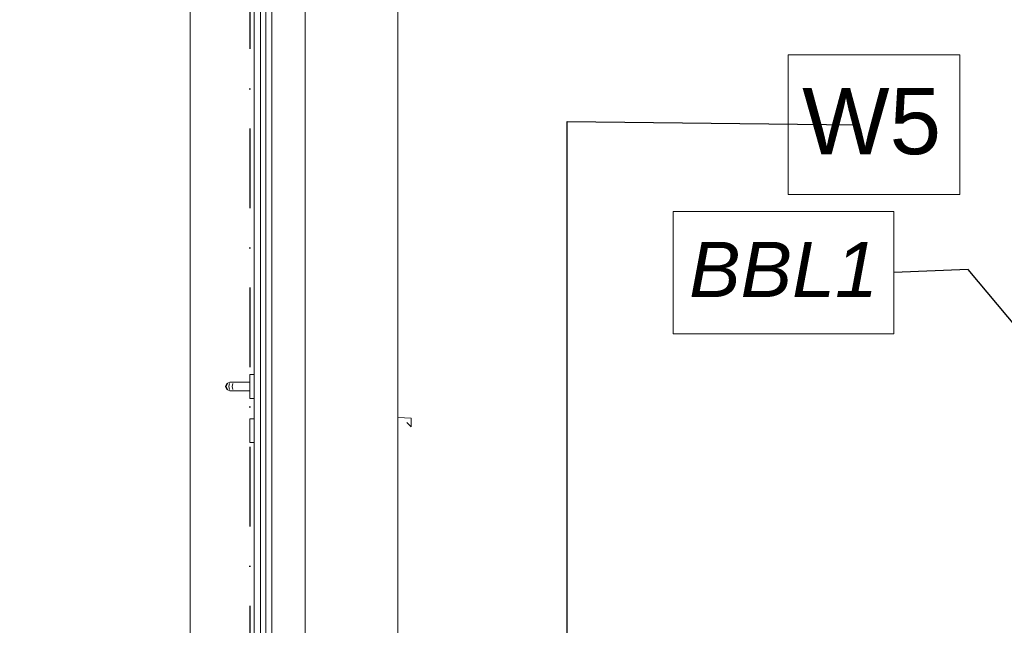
# Model space of a CAD drawing. Header units: millimetres. Extents: x 92668 to 123324, y -8921 to 14506.
# Tile 130 of 133: x 116522 to 118749, y 3350 to 4720. Entities that reach past the tile are written whole.
import ezdxf
from ezdxf.enums import TextEntityAlignment as Align

# ---------------------------------------------------------------- set-up
doc = ezdxf.new("R2010")
doc.units = ezdxf.units.MM
doc.header["$MEASUREMENT"] = 0
doc.linetypes.add('Kropki i Kreski', pattern=[360, 180, -90, 0, -90])
doc.linetypes.add('Wipeout_Contour', pattern=[1000, 0, -1000])
for name, color, linetype, lineweight, true_color in [('Nowe_A-Konstrukcja Opis_Nr_pióra__78', 7, 'Continuous', 13, 0x00bb5e), ('Nowe_A-Osi_Nr_pióra__25', 7, 'Continuous', 25, 0x40a5ff), ('Nowe_A-Wymiary-Wewnętrzne_Nr_pióra__45', 7, 'Continuous', 15, 0x40a5ff), ('Nowe_A-Wymiary-Wewnętrzne_Nr_pióra__85', 7, 'Continuous', 13, 0x80c2ff), ('Nowe_A-Wymiary-Zewnętrzne_Nr_pióra__45', 7, 'Continuous', 15, 0x40a5ff), ('Nowe_A-Wymiary-Zewnętrzne_Nr_pióra__85', 7, 'Continuous', 13, 0x80c2ff)]:
    doc.layers.add(name, color=color, linetype=linetype, lineweight=lineweight, true_color=true_color)
for name, color, linetype, lineweight in [('Nowe_A-Opisy-Ściany_Nr_pióra__1', 7, 'Continuous', 13), ('Nowe_A-Osi_Nr_pióra__6', 5, 'Continuous', 13), ('Nowe_A-Wymiary-Wewnętrzne_Nr_pióra__46', 5, 'Continuous', 15), ('Nowe_A-Wymiary-Zewnętrzne_Nr_pióra__46', 5, 'Continuous', 15), ('Nowe_Drzwi Archicad_Nr_pióra__3', 7, 'Continuous', 13), ('Nowe_Drzwi Archicad_Nr_pióra__43', 7, 'Continuous', 13), ('Nowe_Drzwi Archicad_Nr_pióra__87', 7, 'Continuous', 13), ('Nowe_Okna Archicada_Nr_pióra__3', 7, 'Continuous', 13)]:
    doc.layers.add(name, color=color, linetype=linetype, lineweight=lineweight)
for name, color, linetype in [('Nowe_A-Osi', 7, 'Continuous'), ('Nowe_A-Wymiary-Wewnętrzne', 7, 'Continuous'), ('Nowe_A-Wymiary-Zewnętrzne', 7, 'Continuous'), ('Nowe_A-Ściany-Działowe', 7, 'Continuous'), ('Nowe_A-Ściany-Wewnętrzne', 7, 'Continuous'), ('Nowe_A-Ściany-Zewnętrzne', 7, 'Continuous'), ('Nowe_Drzwi Archicad', 7, 'Continuous'), ('Nowe_Okna Archicada', 7, 'Continuous')]:
    doc.layers.add(name, color=color, linetype=linetype)
doc.styles.add('STYL_AUTOMATYCZNY_1', font='arial.ttf')
doc.styles.add('STYL_AUTOMATYCZNY_2', font='arial.ttf')
doc.styles.add('STYL_AUTOMATYCZNY_3', font='arial.ttf')
doc.dimstyles.new('STYL_AUTOMATYCZNY__1', dxfattribs={"dimtxt": 125, "dimasz": 47.5, "dimexe": 0.18, "dimexo": 20, "dimgap": 0, "dimtad": 1, "dimdec": 1, "dimlfac": 0.1, "dimzin": 0, "dimdsep": 46, "dimtxsty": 'STYL_AUTOMATYCZNY_2', "dimblk": 'ARROWHEAD_11', "dimblk1": 'ARROWHEAD_11', "dimblk2": 'ARROWHEAD_11', "dimcen": 0.09, "dimclrd": 256, "dimclre": 256, "dimclrt": 5, "dimadec": 1, "dimazin": 0, "dimtfac": 1, "dimtdec": 4, "dimtmove": 0, "dimatfit": 3, "dimfxl": 0, "dimtolj": 1, "dimtzin": 0, "dimarcsym": 0})
doc.dimstyles.new('STYL_AUTOMATYCZNY__2', dxfattribs={"dimtxt": 0.18, "dimasz": 182.4, "dimexe": 0.18, "dimexo": 0.0625, "dimgap": 0, "dimtad": 0, "dimtih": 1, "dimtoh": 1, "dimdec": 4, "dimzin": 0, "dimdsep": 46, "dimcen": 0.09, "dimadec": 0, "dimazin": 0, "dimtfac": 1, "dimtdec": 4, "dimtmove": 0, "dimatfit": 3, "dimldrblk": 'ARROWHEAD_11', "dimfxl": 0, "dimtolj": 1, "dimtzin": 0, "dimarcsym": 0})
doc.dimstyles.new('STYL_AUTOMATYCZNY__3', dxfattribs={"dimtxt": 0.18, "dimasz": 76, "dimexe": 0.18, "dimexo": 0.0625, "dimgap": 0, "dimtad": 0, "dimtih": 1, "dimtoh": 1, "dimdec": 4, "dimzin": 0, "dimdsep": 46, "dimcen": 0.09, "dimadec": 0, "dimazin": 0, "dimtfac": 1, "dimtdec": 4, "dimtmove": 0, "dimatfit": 3, "dimldrblk": 'ARROWHEAD_16', "dimfxl": 0, "dimtolj": 1, "dimtzin": 0, "dimarcsym": 0})

# ---------------------------------------------------------------- blocks, each defined once
blk = doc.blocks.new('ElemPrzekroju_12')
at = {"color": 254, "linetype": 'Wipeout_Contour', "lineweight": 0, "ltscale": 2224594.341599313}
blk.add_wipeout([(116907.6, 2890), (117052.6, 2890), (117052.6, 3763), (117042.6, 3763), (117042.6, 3817), (117052.6, 3817), (117052.6, 3863), (117042.6, 3863), (117042.6, 3880), (116997.6, 3880), (116990.5, 3882.9), (116987.6, 3890), (116990.5, 3897.1), (116997.6, 3900), (117042.6, 3900), (117042.6, 3917), (117052.6, 3917), (117052.6, 5090), (116907.6, 5090)], dxfattribs=at).dxf.layer = 'Nowe_A-Ściany-Zewnętrzne'
at = {"color": 254, "linetype": 'Wipeout_Contour', "lineweight": 0, "ltscale": 469382.417722}
blk.add_wipeout([(117377.6, 2890), (117377.6, 5090), (117167.6, 5090), (117167.6, 2890)], dxfattribs=at).dxf.layer = 'Nowe_A-Ściany-Zewnętrzne'
blk = doc.blocks.new('ElemPrzekroju_16')
at = {"color": 254, "linetype": 'Wipeout_Contour', "lineweight": 0, "ltscale": 472827.581603}
blk.add_wipeout([(118877.6, 2770), (118877.6, 5460), (117377.6, 5460), (117377.6, 2770)], dxfattribs=at).dxf.layer = 'Nowe_A-Ściany-Wewnętrzne'
blk = doc.blocks.new('ElemPrzekroju_62')
at = {"color": 254, "linetype": 'Wipeout_Contour', "lineweight": 0, "ltscale": 2613344.637706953}
blk.add_wipeout([(112997.6, 3790), (112997.6, 3750), (113027.6, 3750), (113027.6, 3550), (113022.6, 3550), (113022.6, 3289), (113020.3, 3289), (113018.2, 3285.9), (113013.3, 3282.6), (113007.6, 3281.5), (112997.6, 3281.5), (112997.6, 2890), (113630.7, 2890), (113630.7, 5007), (114764.7, 5007), (114764.7, 2890), (116907.6, 2890), (116907.6, 5430), (112997.6, 5430), (112997.6, 4696.7), (113027.6, 4696.7), (113027.6, 3830), (112997.6, 3830)], dxfattribs=at).dxf.layer = 'Nowe_A-Ściany-Działowe'
blk = doc.blocks.new('ElemPrzekroju_65')
at = {"layer": 'Nowe_Okna Archicada_Nr_pióra__3', "color": 7, "linetype": 'Continuous', "lineweight": 13}
for p, q in [((117377.6, 3820), (117407.6, 3818.6)), ((117407.6, 3798.6), (117397.6, 3808.6)), ((117407.6, 3818.6), (117407.6, 3798.6))]:
    blk.add_line(p, q, dxfattribs=at)
blk = doc.blocks.new('ElemPrzekroju_123')
at = {"layer": 'Nowe_Drzwi Archicad_Nr_pióra__87', "color": 7, "linetype": 'Continuous', "lineweight": 13}
for p, q in [((116907.6, 2890), (116907.6, 5090)), ((117377.6, 5090), (117377.6, 2890))]:
    blk.add_line(p, q, dxfattribs=at)
at = {"color": 254, "linetype": 'Wipeout_Contour', "lineweight": 0, "ltscale": 937624.816172}
blk.add_wipeout([(117092.6, 2890), (117167.6, 2890), (117167.6, 5050), (117092.6, 5050), (117092.6, 5032), (117100.4, 5024.3), (117096.8, 5020.7), (117092.6, 5025)], dxfattribs=at).dxf.layer = 'Nowe_Drzwi Archicad'
at = {"color": 254, "linetype": 'Wipeout_Contour', "lineweight": 0, "ltscale": 468217.635168}
blk.add_wipeout([(116987.6, 3890), (116990.5, 3882.9), (116992.1, 3882.9), (116989.3, 3890)], dxfattribs=at).dxf.layer = 'Nowe_Drzwi Archicad'
at = {"color": 254, "linetype": 'Wipeout_Contour', "lineweight": 0, "ltscale": 468425.757851}
blk.add_wipeout([(117042.6, 3866.6), (117042.6, 3863), (117042.7, 3863), (117042.7, 3866.6)], dxfattribs=at).dxf.layer = 'Nowe_Drzwi Archicad'
at = {"color": 254, "linetype": 'Wipeout_Contour', "lineweight": 0, "ltscale": 468418.371359}
blk.add_wipeout([(117042.7, 3803.5), (117042.7, 3813.4), (117042.6, 3813.4), (117042.6, 3803.5)], dxfattribs=at).dxf.layer = 'Nowe_Drzwi Archicad'
at = {"layer": 'Nowe_Drzwi Archicad_Nr_pióra__3', "color": 7, "linetype": 'Continuous', "lineweight": 13}
blk.add_line((117167.6, 2890), (117167.6, 5050), dxfattribs=at)
at = {"color": 254, "linetype": 'Wipeout_Contour', "lineweight": 0, "ltscale": 468238.63761}
blk.add_wipeout([(116997.6, 3900), (116990.5, 3897.1), (116992.1, 3897.1), (116998.7, 3900)], dxfattribs=at).dxf.layer = 'Nowe_Drzwi Archicad'
at = {"color": 254, "linetype": 'Wipeout_Contour', "lineweight": 0, "ltscale": 468236.368466}
blk.add_wipeout([(116990.5, 3882.9), (116997.6, 3880), (116998.7, 3880), (116992.1, 3882.9)], dxfattribs=at).dxf.layer = 'Nowe_Drzwi Archicad'
at = {"color": 254, "linetype": 'Wipeout_Contour', "lineweight": 0, "ltscale": 468426.650056}
blk.add_wipeout([(117042.6, 3876.5), (117042.6, 3866.6), (117042.7, 3866.6), (117042.7, 3876.5)], dxfattribs=at).dxf.layer = 'Nowe_Drzwi Archicad'
at = {"color": 254, "linetype": 'Wipeout_Contour', "lineweight": 0, "ltscale": 468416.853161}
blk.add_wipeout([(117042.7, 3790), (117042.7, 3803.5), (117042.6, 3803.5), (117042.6, 3790)], dxfattribs=at).dxf.layer = 'Nowe_Drzwi Archicad'
at = {"color": 254, "linetype": 'Wipeout_Contour', "lineweight": 0, "ltscale": 468218.575111}
blk.add_wipeout([(116990.5, 3897.1), (116987.6, 3890), (116989.3, 3890), (116992.1, 3897.1)], dxfattribs=at).dxf.layer = 'Nowe_Drzwi Archicad'
at = {"color": 254, "linetype": 'Wipeout_Contour', "lineweight": 0, "ltscale": 468428.198815}
blk.add_wipeout([(117042.6, 3890), (117042.6, 3876.5), (117042.7, 3876.5), (117042.7, 3890)], dxfattribs=at).dxf.layer = 'Nowe_Drzwi Archicad'
at = {"color": 254, "linetype": 'Wipeout_Contour', "lineweight": 0, "ltscale": 468419.249864}
blk.add_wipeout([(117042.7, 3813.4), (117042.7, 3817), (117042.6, 3817), (117042.6, 3813.4)], dxfattribs=at).dxf.layer = 'Nowe_Drzwi Archicad'
at = {"color": 254, "linetype": 'Wipeout_Contour', "lineweight": 0, "ltscale": 468415.105484}
blk.add_wipeout([(117042.7, 3776.5), (117042.7, 3790), (117042.6, 3790), (117042.6, 3776.5)], dxfattribs=at).dxf.layer = 'Nowe_Drzwi Archicad'
at = {"color": 254, "linetype": 'Wipeout_Contour', "lineweight": 0, "ltscale": 468429.992555}
blk.add_wipeout([(117042.6, 3903.5), (117042.6, 3890), (117042.7, 3890), (117042.7, 3903.5)], dxfattribs=at).dxf.layer = 'Nowe_Drzwi Archicad'
at = {"color": 254, "linetype": 'Wipeout_Contour', "lineweight": 0, "ltscale": 468231.130479}
blk.add_wipeout([(116989.3, 3890), (116992.1, 3882.9), (116996.9, 3882.9), (116994.8, 3890)], dxfattribs=at).dxf.layer = 'Nowe_Drzwi Archicad'
at = {"color": 254, "linetype": 'Wipeout_Contour', "lineweight": 0, "ltscale": 468445.547063}
blk.add_wipeout([(117042.7, 3866.6), (117042.7, 3863), (117052.5, 3863), (117052.5, 3866.6)], dxfattribs=at).dxf.layer = 'Nowe_Drzwi Archicad'
at = {"color": 254, "linetype": 'Wipeout_Contour', "lineweight": 0, "ltscale": 468438.160884}
blk.add_wipeout([(117052.5, 3803.5), (117052.5, 3813.4), (117042.7, 3813.4), (117042.7, 3803.5)], dxfattribs=at).dxf.layer = 'Nowe_Drzwi Archicad'
at = {"color": 254, "linetype": 'Wipeout_Contour', "lineweight": 0, "ltscale": 468413.596616}
blk.add_wipeout([(117042.7, 3766.6), (117042.7, 3776.5), (117042.6, 3776.5), (117042.6, 3766.6)], dxfattribs=at).dxf.layer = 'Nowe_Drzwi Archicad'
at = {"color": 254, "linetype": 'Wipeout_Contour', "lineweight": 0, "ltscale": 468249.283898}
blk.add_wipeout([(116998.7, 3900), (116992.1, 3897.1), (116996.9, 3897.1), (117002, 3900)], dxfattribs=at).dxf.layer = 'Nowe_Drzwi Archicad'
at = {"color": 254, "linetype": 'Wipeout_Contour', "lineweight": 0, "ltscale": 468431.550644}
blk.add_wipeout([(117042.6, 3913.4), (117042.6, 3903.5), (117042.7, 3903.5), (117042.7, 3913.4)], dxfattribs=at).dxf.layer = 'Nowe_Drzwi Archicad'
at = {"color": 254, "linetype": 'Wipeout_Contour', "lineweight": 0, "ltscale": 468247.014804}
blk.add_wipeout([(116992.1, 3882.9), (116998.7, 3880), (117002, 3880), (116996.9, 3882.9)], dxfattribs=at).dxf.layer = 'Nowe_Drzwi Archicad'
at = {"color": 254, "linetype": 'Wipeout_Contour', "lineweight": 0, "ltscale": 468446.43923}
blk.add_wipeout([(117042.7, 3876.5), (117042.7, 3866.6), (117052.5, 3866.6), (117052.5, 3876.5)], dxfattribs=at).dxf.layer = 'Nowe_Drzwi Archicad'
at = {"color": 254, "linetype": 'Wipeout_Contour', "lineweight": 0, "ltscale": 468436.64275}
blk.add_wipeout([(117052.5, 3790), (117052.5, 3803.5), (117042.7, 3803.5), (117042.7, 3790)], dxfattribs=at).dxf.layer = 'Nowe_Drzwi Archicad'
at = {"color": 254, "linetype": 'Wipeout_Contour', "lineweight": 0, "ltscale": 468412.727443}
blk.add_wipeout([(117042.7, 3763), (117042.7, 3766.6), (117042.6, 3766.6), (117042.6, 3763)], dxfattribs=at).dxf.layer = 'Nowe_Drzwi Archicad'
at = {"color": 254, "linetype": 'Wipeout_Contour', "lineweight": 0, "ltscale": 468432.45218}
blk.add_wipeout([(117042.6, 3917), (117042.6, 3913.4), (117042.7, 3913.4), (117042.7, 3917)], dxfattribs=at).dxf.layer = 'Nowe_Drzwi Archicad'
at = {"color": 254, "linetype": 'Wipeout_Contour', "lineweight": 0, "ltscale": 468232.070396}
blk.add_wipeout([(116992.1, 3897.1), (116989.3, 3890), (116994.8, 3890), (116996.9, 3897.1)], dxfattribs=at).dxf.layer = 'Nowe_Drzwi Archicad'
at = {"color": 254, "linetype": 'Wipeout_Contour', "lineweight": 0, "ltscale": 468447.987925}
blk.add_wipeout([(117042.7, 3890), (117042.7, 3876.5), (117052.5, 3876.5), (117052.5, 3890)], dxfattribs=at).dxf.layer = 'Nowe_Drzwi Archicad'
at = {"color": 254, "linetype": 'Wipeout_Contour', "lineweight": 0, "ltscale": 468439.039351}
blk.add_wipeout([(117052.5, 3813.4), (117052.5, 3817), (117042.7, 3817), (117042.7, 3813.4)], dxfattribs=at).dxf.layer = 'Nowe_Drzwi Archicad'
at = {"color": 254, "linetype": 'Wipeout_Contour', "lineweight": 0, "ltscale": 468434.895146}
blk.add_wipeout([(117052.5, 3776.5), (117052.5, 3790), (117042.7, 3790), (117042.7, 3776.5)], dxfattribs=at).dxf.layer = 'Nowe_Drzwi Archicad'
at = {"color": 254, "linetype": 'Wipeout_Contour', "lineweight": 0, "ltscale": 468449.781589}
blk.add_wipeout([(117042.7, 3903.5), (117042.7, 3890), (117052.5, 3890), (117052.5, 3903.5)], dxfattribs=at).dxf.layer = 'Nowe_Drzwi Archicad'
at = {"color": 254, "linetype": 'Wipeout_Contour', "lineweight": 0, "ltscale": 468256.753511}
blk.add_wipeout([(116994.8, 3890), (116996.9, 3882.9), (117004.1, 3882.9), (117003, 3890)], dxfattribs=at).dxf.layer = 'Nowe_Drzwi Archicad'
at = {"color": 254, "linetype": 'Wipeout_Contour', "lineweight": 0, "ltscale": 468465.336281}
blk.add_wipeout([(117052.5, 3866.6), (117052.5, 3863), (117052.6, 3863), (117052.6, 3866.6)], dxfattribs=at).dxf.layer = 'Nowe_Drzwi Archicad'
at = {"color": 254, "linetype": 'Wipeout_Contour', "lineweight": 0, "ltscale": 468457.950414}
blk.add_wipeout([(117052.6, 3803.5), (117052.6, 3813.4), (117052.5, 3813.4), (117052.5, 3803.5)], dxfattribs=at).dxf.layer = 'Nowe_Drzwi Archicad'
at = {"color": 254, "linetype": 'Wipeout_Contour', "lineweight": 0, "ltscale": 468433.386342}
blk.add_wipeout([(117052.5, 3766.6), (117052.5, 3776.5), (117042.7, 3776.5), (117042.7, 3766.6)], dxfattribs=at).dxf.layer = 'Nowe_Drzwi Archicad'
at = {"color": 254, "linetype": 'Wipeout_Contour', "lineweight": 0, "ltscale": 468269.333393}
blk.add_wipeout([(117002, 3900), (116996.9, 3897.1), (117004.1, 3897.1), (117006.9, 3900)], dxfattribs=at).dxf.layer = 'Nowe_Drzwi Archicad'
at = {"color": 254, "linetype": 'Wipeout_Contour', "lineweight": 0, "ltscale": 468451.339612}
blk.add_wipeout([(117042.7, 3913.4), (117042.7, 3903.5), (117052.5, 3903.5), (117052.5, 3913.4)], dxfattribs=at).dxf.layer = 'Nowe_Drzwi Archicad'
at = {"color": 254, "linetype": 'Wipeout_Contour', "lineweight": 0, "ltscale": 468267.064393}
blk.add_wipeout([(116996.9, 3882.9), (117002, 3880), (117006.9, 3880), (117004.1, 3882.9)], dxfattribs=at).dxf.layer = 'Nowe_Drzwi Archicad'
at = {"color": 254, "linetype": 'Wipeout_Contour', "lineweight": 0, "ltscale": 468466.228411}
blk.add_wipeout([(117052.5, 3876.5), (117052.5, 3866.6), (117052.6, 3866.6), (117052.6, 3876.5)], dxfattribs=at).dxf.layer = 'Nowe_Drzwi Archicad'
at = {"color": 254, "linetype": 'Wipeout_Contour', "lineweight": 0, "ltscale": 468456.432344}
blk.add_wipeout([(117052.6, 3790), (117052.6, 3803.5), (117052.5, 3803.5), (117052.5, 3790)], dxfattribs=at).dxf.layer = 'Nowe_Drzwi Archicad'
at = {"color": 254, "linetype": 'Wipeout_Contour', "lineweight": 0, "ltscale": 468432.517206}
blk.add_wipeout([(117052.5, 3763), (117052.5, 3766.6), (117042.7, 3766.6), (117042.7, 3763)], dxfattribs=at).dxf.layer = 'Nowe_Drzwi Archicad'
at = {"color": 254, "linetype": 'Wipeout_Contour', "lineweight": 0, "ltscale": 468452.241109}
blk.add_wipeout([(117042.7, 3917), (117042.7, 3913.4), (117052.5, 3913.4), (117052.5, 3917)], dxfattribs=at).dxf.layer = 'Nowe_Drzwi Archicad'
at = {"color": 254, "linetype": 'Wipeout_Contour', "lineweight": 0, "ltscale": 468257.69338}
blk.add_wipeout([(116996.9, 3897.1), (116994.8, 3890), (117003, 3890), (117004.1, 3897.1)], dxfattribs=at).dxf.layer = 'Nowe_Drzwi Archicad'
at = {"color": 254, "linetype": 'Wipeout_Contour', "lineweight": 0, "ltscale": 468467.777039}
blk.add_wipeout([(117052.5, 3890), (117052.5, 3876.5), (117052.6, 3876.5), (117052.6, 3890)], dxfattribs=at).dxf.layer = 'Nowe_Drzwi Archicad'
at = {"color": 254, "linetype": 'Wipeout_Contour', "lineweight": 0, "ltscale": 468458.828844}
blk.add_wipeout([(117052.6, 3813.4), (117052.6, 3817), (117052.5, 3817), (117052.5, 3813.4)], dxfattribs=at).dxf.layer = 'Nowe_Drzwi Archicad'
at = {"color": 254, "linetype": 'Wipeout_Contour', "lineweight": 0, "ltscale": 468454.684814}
blk.add_wipeout([(117052.6, 3776.5), (117052.6, 3790), (117052.5, 3790), (117052.5, 3776.5)], dxfattribs=at).dxf.layer = 'Nowe_Drzwi Archicad'
at = {"layer": 'Nowe_Drzwi Archicad_Nr_pióra__3', "color": 7, "linetype": 'Continuous', "lineweight": 13}
for p, q in [((116990.5, 3897.1), (116987.6, 3890)), ((116987.6, 3890), (116990.5, 3882.9))]:
    blk.add_line(p, q, dxfattribs=at)
at = {"color": 254, "linetype": 'Wipeout_Contour', "lineweight": 0, "ltscale": 468469.570628}
blk.add_wipeout([(117052.5, 3903.5), (117052.5, 3890), (117052.6, 3890), (117052.6, 3903.5)], dxfattribs=at).dxf.layer = 'Nowe_Drzwi Archicad'
at = {"color": 254, "linetype": 'Wipeout_Contour', "lineweight": 0, "ltscale": 468288.583844}
blk.add_wipeout([(117003, 3890), (117004.1, 3882.9), (117011.9, 3882.9), (117011.6, 3890)], dxfattribs=at).dxf.layer = 'Nowe_Drzwi Archicad'
at = {"color": 254, "linetype": 'Wipeout_Contour', "lineweight": 0, "ltscale": 468453.176074}
blk.add_wipeout([(117052.6, 3766.6), (117052.6, 3776.5), (117052.5, 3776.5), (117052.5, 3766.6)], dxfattribs=at).dxf.layer = 'Nowe_Drzwi Archicad'
at = {"color": 254, "linetype": 'Wipeout_Contour', "lineweight": 0, "ltscale": 468294.925979}
blk.add_wipeout([(117006.9, 3900), (117004.1, 3897.1), (117011.9, 3897.1), (117012.6, 3900)], dxfattribs=at).dxf.layer = 'Nowe_Drzwi Archicad'
at = {"color": 254, "linetype": 'Wipeout_Contour', "lineweight": 0, "ltscale": 468471.128585}
blk.add_wipeout([(117052.5, 3913.4), (117052.5, 3903.5), (117052.6, 3903.5), (117052.6, 3913.4)], dxfattribs=at).dxf.layer = 'Nowe_Drzwi Archicad'
at = {"color": 254, "linetype": 'Wipeout_Contour', "lineweight": 0, "ltscale": 468292.6571}
blk.add_wipeout([(117011.9, 3882.9), (117004.1, 3882.9), (117006.9, 3880), (117012.6, 3880)], dxfattribs=at).dxf.layer = 'Nowe_Drzwi Archicad'
at = {"color": 254, "linetype": 'Wipeout_Contour', "lineweight": 0, "ltscale": 468452.306974}
blk.add_wipeout([(117052.6, 3763), (117052.6, 3766.6), (117052.5, 3766.6), (117052.5, 3763)], dxfattribs=at).dxf.layer = 'Nowe_Drzwi Archicad'
at = {"color": 254, "linetype": 'Wipeout_Contour', "lineweight": 0, "ltscale": 468472.030044}
blk.add_wipeout([(117052.5, 3917), (117052.5, 3913.4), (117052.6, 3913.4), (117052.6, 3917)], dxfattribs=at).dxf.layer = 'Nowe_Drzwi Archicad'
at = {"color": 254, "linetype": 'Wipeout_Contour', "lineweight": 0, "ltscale": 468289.523652}
blk.add_wipeout([(117004.1, 3897.1), (117003, 3890), (117011.6, 3890), (117011.9, 3897.1)], dxfattribs=at).dxf.layer = 'Nowe_Drzwi Archicad'
at = {"layer": 'Nowe_Drzwi Archicad_Nr_pióra__3', "color": 7, "linetype": 'Continuous', "lineweight": 13}
for p, q in [((116997.6, 3900), (116990.5, 3897.1)), ((116997.6, 3900), (116998.7, 3900)), ((116992.1, 3897.1), (116989.3, 3890)), ((116989.3, 3890), (116992.1, 3882.9)), ((116990.5, 3882.9), (116997.6, 3880)), ((116996.9, 3897.1), (116994.8, 3890)), ((116994.8, 3890), (116996.9, 3882.9)), ((116997.6, 3880), (116998.7, 3880))]:
    blk.add_line(p, q, dxfattribs=at)
at = {"color": 254, "linetype": 'Wipeout_Contour', "lineweight": 0, "ltscale": 468366.768223}
blk.add_wipeout([(117011.6, 3890), (117011.9, 3882.9), (117042.6, 3882.9), (117042.6, 3890)], dxfattribs=at).dxf.layer = 'Nowe_Drzwi Archicad'
at = {"color": 254, "linetype": 'Wipeout_Contour', "lineweight": 0, "ltscale": 468369.344165}
blk.add_wipeout([(117012.6, 3900), (117011.9, 3897.1), (117042.6, 3897.1), (117042.6, 3900)], dxfattribs=at).dxf.layer = 'Nowe_Drzwi Archicad'
at = {"color": 254, "linetype": 'Wipeout_Contour', "lineweight": 0, "ltscale": 468367.075644}
blk.add_wipeout([(117011.9, 3882.9), (117012.6, 3880), (117042.6, 3880), (117042.6, 3882.9)], dxfattribs=at).dxf.layer = 'Nowe_Drzwi Archicad'
at = {"color": 254, "linetype": 'Wipeout_Contour', "lineweight": 0, "ltscale": 468367.707877}
blk.add_wipeout([(117011.9, 3897.1), (117011.6, 3890), (117042.6, 3890), (117042.6, 3897.1)], dxfattribs=at).dxf.layer = 'Nowe_Drzwi Archicad'
at = {"layer": 'Nowe_Drzwi Archicad_Nr_pióra__3', "color": 7, "linetype": 'Continuous', "lineweight": 13}
for p, q in [((116998.7, 3900), (117002, 3900)), ((117002, 3900), (117006.9, 3900)), ((117006.9, 3900), (117012.6, 3900)), ((116998.7, 3880), (117002, 3880)), ((117002, 3880), (117006.9, 3880)), ((117004.1, 3897.1), (117003, 3890)), ((117003, 3890), (117004.1, 3882.9)), ((117006.9, 3880), (117012.6, 3880))]:
    blk.add_line(p, q, dxfattribs=at)
at = {"color": 254, "linetype": 'Wipeout_Contour', "lineweight": 0, "ltscale": 468537.660825}
blk.add_wipeout([(117052.6, 4982), (117052.6, 2970), (117072.6, 2970), (117072.6, 4982)], dxfattribs=at).dxf.layer = 'Nowe_Drzwi Archicad'
at = {"layer": 'Nowe_Drzwi Archicad_Nr_pióra__3', "color": 7, "linetype": 'Continuous', "lineweight": 13}
for p, q in [((117052.6, 4982), (117052.6, 2970)), ((117052.5, 4547.7), (117052.5, 4495.9)), ((117052.5, 4457.1), (117052.5, 4395)), ((117052.5, 4356.3), (117052.5, 4294.2)), ((117052.5, 4255.4), (117052.5, 4193.4)), ((117052.5, 4154.6), (117052.5, 4092.6)), ((117052.5, 4053.8), (117052.5, 4038)), ((117052.5, 4038), (117052.5, 3976)), ((117052.5, 3917), (117052.5, 3976)), ((117012.6, 3900), (117042.6, 3900)), ((117042.6, 3913.4), (117042.6, 3917)), ((117042.6, 3917), (117042.7, 3917)), ((117042.6, 3903.5), (117042.6, 3913.4)), ((117042.6, 3900), (117042.6, 3903.5)), ((117042.6, 3900), (117042.6, 3897.1)), ((117042.7, 3917), (117052.5, 3917)), ((117052.5, 3917), (117052.6, 3917)), ((117012.6, 3880), (117042.6, 3880)), ((117042.6, 3897.1), (117042.6, 3890)), ((117042.6, 3890), (117042.6, 3882.9)), ((117042.6, 3882.9), (117042.6, 3880)), ((117042.6, 3876.5), (117042.6, 3880)), ((117042.6, 3866.6), (117042.6, 3876.5)), ((117042.6, 3863), (117042.6, 3866.6)), ((117042.6, 3863), (117042.7, 3863)), ((117042.7, 3863), (117052.5, 3863)), ((117052.5, 3863), (117052.6, 3863)), ((117052.5, 3797.4), (117052.5, 3859.4)), ((117042.6, 3813.4), (117042.6, 3817)), ((117042.6, 3817), (117042.7, 3817)), ((117042.6, 3803.5), (117042.6, 3813.4)), ((117042.7, 3817), (117052.5, 3817)), ((117052.5, 3817), (117052.6, 3817)), ((117042.6, 3790), (117042.6, 3803.5)), ((117042.6, 3776.5), (117042.6, 3790)), ((117042.6, 3766.6), (117042.6, 3776.5)), ((117042.6, 3763), (117042.6, 3766.6)), ((117042.6, 3763), (117042.7, 3763)), ((117042.7, 3763), (117052.5, 3763)), ((117052.5, 3763), (117052.6, 3763)), ((117052.5, 3696.6), (117052.5, 3758.6)), ((117052.5, 3595.7), (117052.5, 3657.8)), ((117052.5, 3494.9), (117052.5, 3557)), ((117052.5, 3404.3), (117052.5, 3456.1))]:
    blk.add_line(p, q, dxfattribs=at)
at = {"color": 254, "linetype": 'Wipeout_Contour', "lineweight": 0, "ltscale": 468617.611791}
blk.add_wipeout([(117072.6, 4982), (117072.6, 2970), (117092.6, 2970), (117092.6, 4982)], dxfattribs=at).dxf.layer = 'Nowe_Drzwi Archicad'
at = {"layer": 'Nowe_Drzwi Archicad_Nr_pióra__3', "color": 7, "linetype": 'Continuous', "lineweight": 13}
for p, q in [((117092.6, 4982), (117092.6, 2970)), ((117092.7, 4547.7), (117092.7, 3990.7)), ((117092.7, 3404.3), (117092.7, 3961.3))]:
    blk.add_line(p, q, dxfattribs=at)
at = {"layer": 'Nowe_Drzwi Archicad_Nr_pióra__43', "color": 7, "linetype": 'Continuous', "lineweight": 13}
for p, q in [((117066.6, 4982), (117066.6, 2970)), ((117078.6, 2970), (117078.6, 4982))]:
    blk.add_line(p, q, dxfattribs=at)
blk = doc.blocks.new('Standardowy znacznik osi[5]', base_point=(117042.6, 13756))
at = {"layer": 'Nowe_A-Osi_Nr_pióra__25', "color": 161, "linetype": 'Kropki i Kreski', "lineweight": 25, "true_color": 0x40a5ff}
blk.add_line((117042.6, 12756), (117042.6, -1000), dxfattribs=at)
at = {"layer": 'Nowe_A-Osi_Nr_pióra__6', "color": 5, "lineweight": 13, "style": 'STYL_AUTOMATYCZNY_1'}
for tag, p in [('AC_MarkerText_1_0', (117042.6, 14331)), ('AC_MarkerText_1_1', (117042.6, -2175))]:
    blk.add_attdef(tag, text='', height=400, rotation=360, dxfattribs=at).set_placement(p, align=Align.TOP_CENTER)
blk = doc.blocks.new('*D367')
at = {"layer": 'Nowe_A-Wymiary-Wewnętrzne_Nr_pióra__45', "linetype": 'Continuous', "lineweight": 15, "true_color": 0x40a5ff}
for points in [[(116317.2, 5090), (116318.2, 5085.2), (116320.9, 5081.2), (116324.9, 5078.5), (116329.7, 5077.5), (116334.5, 5078.5), (116338.6, 5081.2), (116341.3, 5085.2), (116342.2, 5090), (116341.3, 5094.8), (116338.6, 5098.8), (116334.5, 5101.5), (116329.7, 5102.5), (116324.9, 5101.5), (116320.9, 5098.8), (116318.2, 5094.8)], [(116317.2, 2890), (116318.2, 2885.2), (116320.9, 2881.2), (116324.9, 2878.5), (116329.7, 2877.5), (116334.5, 2878.5), (116338.6, 2881.2), (116341.3, 2885.2), (116342.2, 2890), (116341.3, 2894.8), (116338.6, 2898.8), (116334.5, 2901.5), (116329.7, 2902.5), (116324.9, 2901.5), (116320.9, 2898.8), (116318.2, 2894.8)]]:
    blk.add_hatch(color=161, dxfattribs=at).paths.add_polyline_path(points)
at = {"layer": 'Nowe_A-Wymiary-Wewnętrzne_Nr_pióra__45', "color": 161, "linetype": 'Continuous', "lineweight": 15, "true_color": 0x40a5ff}
for centre in [(116329.7, 5090), (116329.7, 2890)]:
    blk.add_circle(centre, 12.5, dxfattribs=at)
at = {"layer": 'Nowe_A-Wymiary-Wewnętrzne_Nr_pióra__85', "color": 151, "linetype": 'Continuous', "lineweight": 13, "true_color": 0x80c2ff}
for p, q in [((116317.2, 5090), (116282.9, 5090)), ((116329.7, 2902.5), (116329.7, 5077.5)), ((116376.6, 5090), (116342.2, 5090)), ((116317.2, 2890), (116282.9, 2890)), ((116376.6, 2890), (116342.2, 2890))]:
    blk.add_line(p, q, dxfattribs=at)
at = {"layer": 'Nowe_A-Wymiary-Wewnętrzne_Nr_pióra__46', "color": 5, "lineweight": 15, "char_height": 125, "attachment_point": 7, "rotation": 90, "style": 'STYL_AUTOMATYCZNY_2'}
for s, insert in [('\\A1;{\\pql;\\fArial|b0|i0|c238|p0;\\W1.000000;34,0}', (116304.7, 4743.9)), ('\\A1;{\\pql;\\fArial|b0|i0|c238|p0;\\W1.000000;220,0}', (116304.7, 3775.5)), ('\\A1;{\\pql;\\fArial|b0|i0|c238|p0;\\W1.000000;35,0}', (116304.7, 2902.5))]:
    blk.add_mtext(s, dxfattribs=dict(at, insert=insert))
blk = doc.blocks.new('ARROWHEAD_11')
at = {"color": 0, "linetype": 'Continuous', "lineweight": 0}
blk.add_line((0, 0), (-1, 0), dxfattribs=at)
at = {"color": 0, "linetype": 'Continuous', "lineweight": 0, "const_width": 0.25, "flags": 128}
blk.add_lwpolyline([(-0.125, 0, 1), (0.125, 0, 1)], format="xyb", close=True, dxfattribs=at)
blk = doc.blocks.new('*D399')
at = {"layer": 'Nowe_A-Wymiary-Zewnętrzne_Nr_pióra__45', "linetype": 'Continuous', "lineweight": 15, "true_color": 0x40a5ff}
for points in [[(119360.2, 5090), (119361.2, 5085.2), (119363.9, 5081.2), (119368, 5078.5), (119372.7, 5077.5), (119377.5, 5078.5), (119381.6, 5081.2), (119384.3, 5085.2), (119385.2, 5090), (119384.3, 5094.8), (119381.6, 5098.8), (119377.5, 5101.5), (119372.7, 5102.5), (119368, 5101.5), (119363.9, 5098.8), (119361.2, 5094.8)], [(119360.2, 2890), (119361.2, 2885.2), (119363.9, 2881.2), (119368, 2878.5), (119372.7, 2877.5), (119377.5, 2878.5), (119381.6, 2881.2), (119384.3, 2885.2), (119385.2, 2890), (119384.3, 2894.8), (119381.6, 2898.8), (119377.5, 2901.5), (119372.7, 2902.5), (119368, 2901.5), (119363.9, 2898.8), (119361.2, 2894.8)]]:
    blk.add_hatch(color=161, dxfattribs=at).paths.add_polyline_path(points)
at = {"layer": 'Nowe_A-Wymiary-Zewnętrzne_Nr_pióra__45', "color": 161, "linetype": 'Continuous', "lineweight": 15, "true_color": 0x40a5ff}
for centre in [(119372.7, 5090), (119372.7, 2890)]:
    blk.add_circle(centre, 12.5, dxfattribs=at)
at = {"layer": 'Nowe_A-Wymiary-Zewnętrzne_Nr_pióra__85', "color": 151, "linetype": 'Continuous', "lineweight": 13, "true_color": 0x80c2ff}
for p, q in [((119360.2, 5090), (119325.9, 5090)), ((119372.7, 2902.5), (119372.7, 5077.5)), ((119419.6, 5090), (119385.2, 5090)), ((119360.2, 2890), (119325.9, 2890)), ((119419.6, 2890), (119385.2, 2890))]:
    blk.add_line(p, q, dxfattribs=at)
at = {"layer": 'Nowe_A-Wymiary-Zewnętrzne_Nr_pióra__46', "color": 5, "lineweight": 15, "char_height": 125, "attachment_point": 7, "rotation": 90, "style": 'STYL_AUTOMATYCZNY_2'}
for s, insert in [('\\A1;{\\pql;\\fArial|b0|i0|c238|p0;\\W1.000000;220,0}', (119347.7, 3942.3)), ('\\A1;{\\pql;\\fArial|b0|i0|c238|p0;\\W1.000000;14,0}', (119347.7, 2902.5))]:
    blk.add_mtext(s, dxfattribs=dict(at, insert=insert))
blk = doc.blocks.new('*D414')
at = {"layer": 'Nowe_A-Wymiary-Zewnętrzne_Nr_pióra__45', "linetype": 'Continuous', "lineweight": 15, "true_color": 0x40a5ff}
for points in [[(119555.9, 12845), (119556.9, 12840.2), (119559.6, 12836.2), (119563.6, 12833.5), (119568.4, 12832.5), (119573.2, 12833.5), (119577.3, 12836.2), (119580, 12840.2), (119580.9, 12845), (119580, 12849.8), (119577.3, 12853.8), (119573.2, 12856.5), (119568.4, 12857.5), (119563.6, 12856.5), (119559.6, 12853.8), (119556.9, 12849.8)], [(119555.9, -450), (119556.9, -454.8), (119559.6, -458.8), (119563.6, -461.5), (119568.4, -462.5), (119573.2, -461.5), (119577.3, -458.8), (119580, -454.8), (119580.9, -450), (119580, -445.2), (119577.3, -441.2), (119573.2, -438.5), (119568.4, -437.5), (119563.6, -438.5), (119559.6, -441.2), (119556.9, -445.2)]]:
    blk.add_hatch(color=161, dxfattribs=at).paths.add_polyline_path(points)
at = {"layer": 'Nowe_A-Wymiary-Zewnętrzne_Nr_pióra__45', "color": 161, "linetype": 'Continuous', "lineweight": 15, "true_color": 0x40a5ff}
for centre in [(119568.4, 12845), (119568.4, -450)]:
    blk.add_circle(centre, 12.5, dxfattribs=at)
at = {"layer": 'Nowe_A-Wymiary-Zewnętrzne_Nr_pióra__85', "color": 151, "linetype": 'Continuous', "lineweight": 13, "true_color": 0x80c2ff}
for p, q in [((119568.4, 12857.5), (119568.4, 12870)), ((119555.9, 12845), (119521.5, 12845)), ((119568.4, -437.5), (119568.4, 12832.5)), ((119615.3, 12845), (119580.9, 12845)), ((119555.9, -450), (119521.5, -450)), ((119568.4, -475), (119568.4, -462.5)), ((119615.3, -450), (119580.9, -450))]:
    blk.add_line(p, q, dxfattribs=at)
at = {"layer": 'Nowe_A-Wymiary-Zewnętrzne_Nr_pióra__46', "color": 5, "lineweight": 15, "insert": (119543.4, 5911.5), "char_height": 125, "attachment_point": 7, "rotation": 90, "style": 'STYL_AUTOMATYCZNY_2'}
blk.add_mtext('\\A1;{\\pql;\\fArial|b0|i0|c238|p0;\\W1.000000;1\xa0329,5}', dxfattribs=at)
blk = doc.blocks.new('ARROWHEAD_16')
at = {"linetype": 'Continuous', "lineweight": 0}
blk.add_hatch(color=0, dxfattribs=at).paths.add_polyline_path([(-0.9093, 0.525), (0, 0), (-0.9093, -0.525)])
at = {"color": 0, "linetype": 'Continuous', "lineweight": 0}
blk.add_line((0, 0), (-1, 0), dxfattribs=at)

msp = doc.modelspace()

# ---------------------------------------------------------------- block references
at = {"layer": 'Nowe_A-Ściany-Zewnętrzne', "lineweight": 0}
msp.add_blockref('ElemPrzekroju_12', (0, 0), dxfattribs=at)

# ---------------------------------------------------------------- next in the draw order: block references
at = {"layer": 'Nowe_A-Ściany-Działowe', "lineweight": 0}
msp.add_blockref('ElemPrzekroju_62', (0, 0), dxfattribs=at)
at = {"layer": 'Nowe_A-Ściany-Wewnętrzne', "lineweight": 0}
msp.add_blockref('ElemPrzekroju_16', (0, 0), dxfattribs=at)

# ---------------------------------------------------------------- next in the draw order: linework, layer by layer
at = {"layer": 'Nowe_A-Konstrukcja Opis_Nr_pióra__78', "color": 112, "linetype": 'Continuous', "lineweight": 13, "true_color": 0x00bb5e, "flags": 128}
msp.add_lwpolyline([(117999.99, 4285.87), (118499.36, 4285.87), (118499.36, 4009.44), (117999.99, 4009.44)], close=True, dxfattribs=at)
at = {"layer": 'Nowe_A-Opisy-Ściany_Nr_pióra__1', "color": 7, "linetype": 'Continuous', "lineweight": 13, "flags": 128}
msp.add_lwpolyline([(118260.27, 4640.12), (118648.84, 4640.12), (118648.84, 4324.4), (118260.27, 4324.4)], close=True, dxfattribs=at)

# ---------------------------------------------------------------- next in the draw order: block references
at = {"layer": 'Nowe_Okna Archicada', "lineweight": 0}
msp.add_blockref('ElemPrzekroju_65', (0, 0), dxfattribs=at)

# ---------------------------------------------------------------- next in the draw order: texts
at = {"layer": 'Nowe_A-Konstrukcja Opis_Nr_pióra__78', "color": 112, "linetype": 'Continuous', "lineweight": 13, "true_color": 0x00bb5e, "insert": (118249.68, 4154.8), "char_height": 125, "attachment_point": 5, "style": 'STYL_AUTOMATYCZNY_3'}
msp.add_mtext('\\A1;{\\pqc;\\fArial|b0|i1|c238|p0;\\W1.000000;BBL\\fArial|b0|i1|c238|p0;\\W1.000000;1}', dxfattribs=at)
at = {"layer": 'Nowe_A-Opisy-Ściany_Nr_pióra__1', "color": 7, "linetype": 'Continuous', "lineweight": 13, "insert": (118606.13, 4489.58), "char_height": 150, "attachment_point": 6, "style": 'STYL_AUTOMATYCZNY_1'}
msp.add_mtext('\\A1;{\\pqr;\\fArial|b0|i0|c238|p0;\\W1.000000;W\\fArial|b0|i0|c238|p0;\\W1.000000;5}', dxfattribs=at)

# ---------------------------------------------------------------- next in the draw order: leaders
at = {"layer": 'Nowe_A-Konstrukcja Opis_Nr_pióra__78', "color": 112, "linetype": 'Continuous', "lineweight": 13, "true_color": 0x00bb5e, "annotation_type": 0, "has_hookline": 1, "hookline_direction": 1, "text_width": 405.87}
msp.add_leader([(118937.6, 3830), (118667.63, 4154.8), (118499.36, 4147.65)], dimstyle='STYL_AUTOMATYCZNY__3', dxfattribs=at)
at = {"layer": 'Nowe_A-Opisy-Ściany_Nr_pióra__1', "color": 7, "linetype": 'Continuous', "lineweight": 13, "annotation_type": 0, "has_hookline": 1, "hookline_direction": 0, "text_width": 303.15}
msp.add_leader([(117760.27, 2560), (117760.27, 4489.58), (118411.85, 4482.26)], dimstyle='STYL_AUTOMATYCZNY__2', dxfattribs=at)

# ---------------------------------------------------------------- next in the draw order: block references
at = {"layer": 'Nowe_Drzwi Archicad', "lineweight": 0}
msp.add_blockref('ElemPrzekroju_123', (0, 0), dxfattribs=at)

# ---------------------------------------------------------------- next in the draw order: block references
at = {"layer": 'Nowe_A-Osi', "color": 8, "linetype": 'Continuous', "lineweight": 13}
msp.add_blockref('Standardowy znacznik osi[5]', (117042.6, 13756.05), dxfattribs=at)

# ---------------------------------------------------------------- next in the draw order: dimensions: what is measured, and where the dimension line sits
at = {"layer": 'Nowe_A-Wymiary-Wewnętrzne', "color": 151, "linetype": 'Continuous', "lineweight": 13, "true_color": 0x80c2ff}
dim = msp.add_linear_dim(base=(116329.73, 5090), p1=(107567.6, 2890), p2=(116907.6, 5090), angle=90, dimstyle='STYL_AUTOMATYCZNY__1', dxfattribs=at)
dim.commit()
dim.dimension.update_dxf_attribs({"geometry": '*D367', "text_midpoint": (116242.23, 3984.89), "dimtype": 160, "text_rotation": 90})
at = {"layer": 'Nowe_A-Wymiary-Zewnętrzne', "color": 151, "linetype": 'Continuous', "lineweight": 13, "true_color": 0x80c2ff}
for base, p1, p2, picture, middle in [((119568.41, 12845), (98787.6, -450), (98654.74, 12845), '*D414', (119480.91, 6192.64)), ((119372.74, 5090), (117377.6, 2890), (117377.6, 5090), '*D399', (119285.24, 4151.72))]:
    dim = msp.add_linear_dim(base=base, p1=p1, p2=p2, angle=90, dimstyle='STYL_AUTOMATYCZNY__1', dxfattribs=at)
    dim.commit()
    dim.dimension.update_dxf_attribs({"geometry": picture, "text_midpoint": middle, "dimtype": 160, "text_rotation": 90})

doc.saveas('drawing.dxf')
